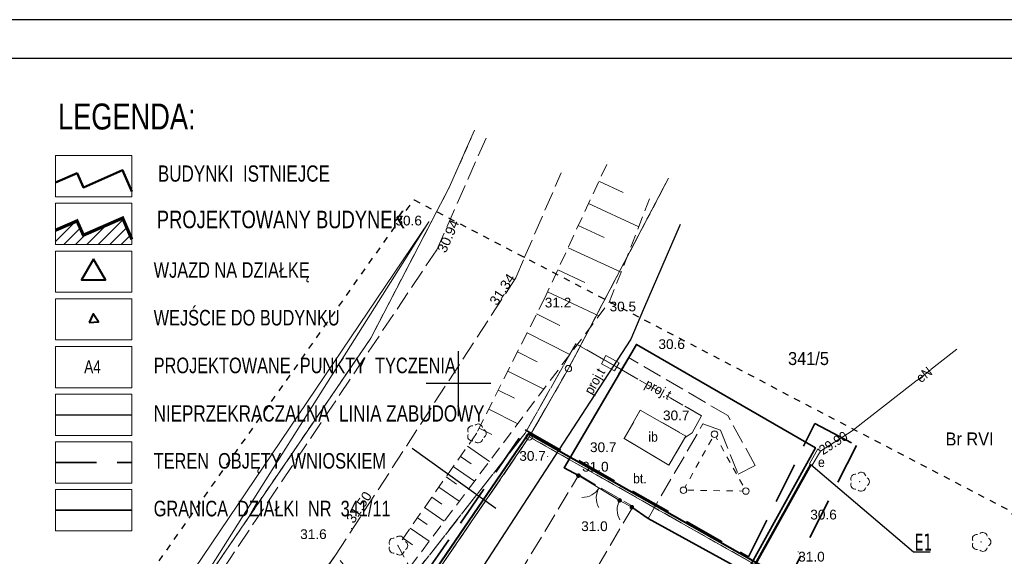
# Model space of a CAD drawing. Extents: x 5501473 to 5501683, y 5958830 to 5958978.
# Tile 5 of 6: x 5501566 to 5501642, y 5958937 to 5958978. Entities that reach past the tile are written whole.
import ezdxf
from ezdxf.enums import TextEntityAlignment as Align

# ---------------------------------------------------------------- set-up
doc = ezdxf.new("R2010")
doc.units = 0
doc.header["$LTSCALE"] = 0.5
for name, pattern in [('1 1', [2, 1, -1]), ('2 1', [3, 2, -1]), ('3 1', [4, 3, -1]), ('DASHDOT', [1, 0.5, -0.25, 0, -0.25]), ('EGKK', [4, 3, -1]), ('EGUG', [2, 1, -1]), ('HIDDEN', [9.525, 6.35, -3.175])]:
    doc.linetypes.add(name, pattern=pattern)
for name, color, linetype, lineweight in [('--budynek', 7, 'Continuous', 20), ('--GRANICA DZIAŁKI', 2, 'Continuous', 40), ('--linia zabudowy', 252, 'Continuous', 30), ('--osie konstr.ścian murowanych', 1, 'DASHDOT', 15), ('--tabelka rysunku', 7, 'Continuous', 0), ('--zagos.terenu', 7, 'Continuous', 30), ('--zagosp', 7, 'Continuous', 0), ('EGB_Budynek', 251, 'Continuous', 50), ('EGDE', 251, 'Continuous', 20), ('EGDE_O', 251, 'Continuous', 20), ('EGKK', 251, 'Continuous', 20), ('EGPG', 251, 'Continuous', 20), ('EGPG_O', 251, 'Continuous', 20), ('EGUG', 251, 'Continuous', 20), ('EGUG_O', 251, 'Continuous', 20), ('IE-zewnętrzne _wsp', 1, 'Continuous', 0), ('IE_zewn', 1, 'Continuous', 50), ('OTD', 251, 'Continuous', 20), ('OTD_O', 251, 'Continuous', 20), ('OTK', 251, 'Continuous', 20), ('OTK_O', 251, 'Continuous', 20), ('OTO', 251, 'Continuous', 20), ('OTR', 251, 'Continuous', 20), ('OTRN', 251, 'Continuous', 20), ('OTRN_O', 251, 'Continuous', 18), ('OTRS', 251, 'Continuous', 20), ('OTRS_O', 251, 'Continuous', 18), ('OTZ', 251, 'Continuous', 20), ('SUE', 251, 'Continuous', 20), ('SUE_O', 251, 'Continuous', 20), ('SUP', 251, 'Continuous', 20), ('SUPS', 251, 'Continuous', 20), ('SUPS_O', 251, 'Continuous', 0), ('SUT', 251, 'Continuous', 20), ('SUT_O', 251, 'Continuous', 20)]:
    doc.layers.add(name, color=color, linetype=linetype, lineweight=lineweight)
for name, color, linetype in [('--pkt tyczenia', 9, 'Continuous'), ('--zakres-WZ', 181, 'Continuous'), ('PARSI', 251, 'Continuous'), ('Strzałka', 251, 'Continuous'), ('SUTP_O', 251, 'Continuous')]:
    doc.layers.add(name, color=color, linetype=linetype)
doc.styles.add('1-500', font='arial.ttf', dxfattribs={"width": 0.75, "height": 1.25})
doc.styles.add('BDOT', font='Arial.ttf', dxfattribs={"width": 0.9})
doc.styles.add('EGBP', font='arial.ttf')
doc.styles.add('EGiB', font='Arial.ttf', dxfattribs={"width": 0.9})
doc.styles.add('GESUT', font='Arial.ttf', dxfattribs={"width": 0.9})
doc.styles.add('PZ', font='romand.shx', dxfattribs={"width": 0.7})
doc.styles.add('STYL-1', font='arial.ttf', dxfattribs={"width": 0.75})
doc.linetypes.add('LINIA ZAB2', pattern='A,0.4,[135,RODZLIN.shx,S=0.015,R=0,X=-0.1,Y=0],0.4', length=0.8)
doc.linetypes.add('OTOO', pattern='A,7.5,[30,msgB.shx,S=1.28,R=0,X=0,Y=0],7.5', length=15)
doc.dimstyles.new('PZ', dxfattribs={"dimscale": 0.5, "dimtxt": 2.2, "dimasz": 0, "dimexe": 0, "dimexo": 0, "dimgap": 0.5, "dimtad": 1, "dimdec": 1, "dimlfac": 0.1, "dimzin": 0, "dimdsep": 46, "dimtxsty": 'PZ', "dimcen": 0.09, "dimse1": 1, "dimse2": 1, "dimsd1": 1, "dimsd2": 1, "dimclrd": 8, "dimclre": 8, "dimclrt": 256, "dimadec": 0, "dimazin": 0, "dimtfac": 1, "dimtdec": 1, "dimtofl": 0, "dimtmove": 1, "dimatfit": 3, "dimfxl": 1, "dimtolj": 1, "dimtzin": 0, "dimarcsym": 0})

# ---------------------------------------------------------------- blocks, each defined once
blk = doc.blocks.new('oto')
at = {"layer": 'OTO', "color": 0, "const_width": 0.35}
blk.add_lwpolyline([(-0.175, 0, 1), (0.175, 0, 1)], format="xyb", close=True, dxfattribs=at)
blk = doc.blocks.new('OTOFP')
at = {"layer": 'OTO', "color": 0, "lineweight": 18}
blk.add_arc((0, 3), 3, 270, 330, dxfattribs=at)
blk = doc.blocks.new('OTOB')
at = {"layer": 'OTO', "color": 0, "lineweight": 18}
for centre, start, end in [((0, 3), 209.9347, 270.0084), ((0.02, -3), 90.3479, 149.9343)]:
    blk.add_arc(centre, 3, start, end, dxfattribs=at)
blk = doc.blocks.new('OTRN')
at = {"layer": 'OTRN', "color": 0, "const_width": 0.09}
blk.add_lwpolyline([(-0.04, 0, 1), (0.04, 0, 1)], format="xyb", close=True, dxfattribs=at)
at = {"layer": 'OTRN_O', "color": 0, "style": 'BDOT'}
blk.add_attdef('RZEDNA', (0.51, 0.52), '', height=1.5, dxfattribs=at)
blk = doc.blocks.new('OTZL')
at = {"layer": 'OTZ', "color": 0, "lineweight": 18, "const_width": 0.1}
blk.add_lwpolyline([(-0.05, 0, 1), (0.05, 0, 1)], format="xyb", close=True, dxfattribs=at)
at = {"layer": 'OTZ', "color": 0, "lineweight": 18}
for centre, start, end in [((-0.65, 0.47), 84, 204), ((0.25, 0.76), 12, 132), ((0.8, 0), 300, 60), ((-0.65, -0.47), 156, 276), ((0.25, -0.76), 228, 348)]:
    blk.add_arc(centre, 0.7, start, end, dxfattribs=at)
blk = doc.blocks.new('OTRS')
at = {"layer": 'OTRS', "color": 0, "lineweight": -3, "const_width": 0.09}
blk.add_lwpolyline([(-0.04, 0, 1), (0.04, 0, 1)], format="xyb", close=True, dxfattribs=at)
at = {"layer": 'OTRS_O', "color": 0, "style": 'BDOT'}
blk.add_attdef('RZEDNA', (0.51, 0.52), '', height=1.5, dxfattribs=at)
blk = doc.blocks.new('SUPP')
at = {"color": 0}
blk.add_wipeout([(0.48, 0), (0.46, 0.15), (0.39, 0.28), (0.28, 0.39), (0.15, 0.46), (0, 0.48), (-0.15, 0.46), (-0.28, 0.39), (-0.39, 0.28), (-0.46, 0.15), (-0.48, 0), (-0.46, -0.15), (-0.39, -0.28), (-0.28, -0.39), (-0.15, -0.46), (0, -0.48), (0.15, -0.46), (0.28, -0.39), (0.39, -0.28), (0.46, -0.15)], dxfattribs=at).dxf.layer = 'SUP'
at = {"layer": 'SUP', "color": 0, "lineweight": 18}
blk.add_circle((0, 0), 0.5, dxfattribs=at)
blk = doc.blocks.new('SUPS_B')
at = {"layer": 'SUPS', "color": 0, "const_width": 0.09, "flags": 128}
blk.add_lwpolyline([(-0.04, 0, 1), (0.04, 0, 1)], format="xyb", close=True, dxfattribs=at)
at = {"layer": 'SUPS_O', "color": 0, "style": 'GESUT', "width": 0.9}
blk.add_attdef('RZEDNA', (1.6, -0.74), '', height=1.5, dxfattribs=at)
blk = doc.blocks.new('EGPG_a')
at = {"color": 0}
blk.add_wipeout([(0.48, 0), (0.46, 0.15), (0.39, 0.28), (0.28, 0.39), (0.15, 0.46), (0, 0.48), (-0.15, 0.46), (-0.28, 0.39), (-0.39, 0.28), (-0.46, 0.15), (-0.48, 0), (-0.46, -0.15), (-0.39, -0.28), (-0.28, -0.39), (-0.15, -0.46), (0, -0.48), (0.15, -0.46), (0.28, -0.39), (0.39, -0.28), (0.46, -0.15)], dxfattribs=at).dxf.layer = 'EGPG'
at = {"layer": 'EGPG', "color": 0, "lineweight": 18}
blk.add_circle((0, 0, 1), 0.5, dxfattribs=at)
at = {"layer": 'EGPG_O', "color": 0, "style": 'EGBP'}
blk.add_attdef('NRP', (0.98, 0.52), '', height=1.5, dxfattribs=at)
blk = doc.blocks.new('EGPG_b')
at = {"layer": 'EGPG', "lineweight": 0}
h = blk.add_hatch(color=0, dxfattribs=at)
h.dxf.hatch_style = 1
edge = h.paths.add_edge_path()
edge.add_arc((0, 0), 0.09, 0, 360)
at = {"layer": 'EGPG_O', "color": 0, "style": 'EGBP'}
blk.add_attdef('NRP', (0.67, 0.52), '', height=1.5, dxfattribs=at)
blk = doc.blocks.new('mzsk')
at = {"layer": 'PARSI', "color": 0}
for p, q in [((0, -5), (0, 5)), ((5, 0), (-5, 0))]:
    blk.add_line(p, q, dxfattribs=at)

msp = doc.modelspace()

# ---------------------------------------------------------------- hatches: boundary and pattern name
at = {"layer": '--budynek', "linetype": 'ByBlock'}
h = msp.add_hatch(dxfattribs=at)
h.set_pattern_fill('ANSI31', color=256, scale=5, style=0)
h.set_pattern_definition([(45, (12451.4086, -1016.3721), (-0.44194173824, 0.44194173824), [])])
h.paths.add_polyline_path([(5501574.852, 5958961.112), (5501574.144, 5958962.749), (5501571.122, 5958961.43), (5501570.632, 5958962.527), (5501568.963, 5958961.804), (5501568.963, 5958960.708), (5501574.852, 5958960.708)])

# ---------------------------------------------------------------- linework, layer by layer
at = {"layer": '--budynek'}
msp.add_lwpolyline([(5501568.963, 5958961.804, 0.25, 0.25, 0), (5501570.632, 5958962.527, 0.25, 0.25, 0), (5501571.122, 5958961.43, 0.25, 0.25, 0), (5501574.144, 5958962.749, 0.25, 0.25, 0), (5501574.852, 5958961.112, 0.25, 0.25, 0)], format="xyseb", dxfattribs=at)
at = {"layer": '--GRANICA DZIAŁKI', "linetype": 'Continuous', "lineweight": 35, "elevation": -10.26, "flags": 128}
msp.add_lwpolyline([(5501568.963, 5958940.241), (5501574.852, 5958940.241)], dxfattribs=at)
at = {"layer": '--osie konstr.ścian murowanych', "linetype": 'LINIA ZAB2', "lineweight": 30, "ltscale": 5, "elevation": -10.26}
msp.add_lwpolyline([(5501568.963, 5958947.593), (5501574.852, 5958947.593)], dxfattribs=at)
at = {"layer": '--zagosp', "linetype": 'Continuous', "elevation": -10.26}
for points in [[(5501568.963, 5958967.56), (5501574.852, 5958967.56), (5501574.852, 5958964.384), (5501568.963, 5958964.384)], [(5501568.963, 5958963.884), (5501574.852, 5958963.884), (5501574.852, 5958960.708), (5501568.963, 5958960.708)], [(5501568.963, 5958960.208), (5501574.852, 5958960.208), (5501574.852, 5958957.032), (5501568.963, 5958957.032)], [(5501568.963, 5958956.532), (5501574.852, 5958956.532), (5501574.852, 5958953.356), (5501568.963, 5958953.356)], [(5501568.963, 5958952.856), (5501574.852, 5958952.856), (5501574.852, 5958949.681), (5501568.963, 5958949.681)], [(5501568.963, 5958949.181), (5501574.852, 5958949.181), (5501574.852, 5958946.005), (5501568.963, 5958946.005)], [(5501568.963, 5958945.505), (5501574.852, 5958945.505), (5501574.852, 5958942.329), (5501568.963, 5958942.329)], [(5501568.963, 5958941.829), (5501574.852, 5958941.829), (5501574.852, 5958938.653), (5501568.963, 5958938.653)]]:
    msp.add_lwpolyline(points, close=True, dxfattribs=at)
at = {"layer": '--zakres-WZ', "linetype": 'HIDDEN', "lineweight": 35, "elevation": -10.26}
msp.add_lwpolyline([(5501568.963, 5958943.917), (5501574.852, 5958943.917)], dxfattribs=at)
at = {"linetype": 'Continuous'}
msp.add_line((5501602.861, 5958940.37), (5501596.419, 5958944.989), dxfattribs=at)
at = {"color": 0, "linetype": 'Continuous', "lineweight": 40}
msp.add_lwpolyline([(5501571.909, 5958959.588), (5501570.983, 5958957.984), (5501572.835, 5958957.984)], close=True, dxfattribs=at)
at = {"color": 0, "linetype": 'Continuous', "lineweight": 40, "elevation": -10.26}
msp.add_lwpolyline([(5501571.555, 5958954.713), (5501572.284, 5958954.754), (5501571.884, 5958955.365)], close=True, dxfattribs=at)
at = {"layer": 'EGB_Budynek', "linetype": 'Continuous', "lineweight": 50}
msp.add_lwpolyline([(5501568.963, 5958965.479), (5501570.632, 5958966.203), (5501571.122, 5958965.106), (5501574.144, 5958966.425), (5501574.852, 5958964.787)], dxfattribs=at)
at = {"layer": 'EGDE', "lineweight": 18}
msp.add_lwpolyline([(5501601.139, 5958969.296), (5501599.28, 5958965.11), (5501593.25, 5958953.5), (5501569.38, 5958918.49), (5501566.963, 5958915.542)], dxfattribs=at)
at = {"layer": 'EGUG', "linetype": 'EGUG', "lineweight": 18}
msp.add_lwpolyline([(5501601.087, 5958969.177), (5501599.28, 5958965.11), (5501593.25, 5958953.5), (5501569.38, 5958918.49), (5501566.922, 5958915.492)], dxfattribs=at)
at = {"layer": 'OTD', "lineweight": 18}
msp.add_lwpolyline([(5501613.99, 5958947.95), (5501612.74, 5958945.76), (5501616.19, 5958943.72), (5501617.5, 5958945.96)], close=True, dxfattribs=at)
at = {"layer": 'OTK', "linetype": '3 1', "lineweight": 18}
for points in [[(5501608.13, 5958943.51), (5501609.23, 5958942.91), (5501612.4, 5958941), (5501613.34, 5958940.48), (5501614.6, 5958939.61), (5501618.82, 5958946.89), (5501620.18, 5958946.4), (5501621.53, 5958943.01), (5501622.83, 5958943.7), (5501620.73, 5958947.54), (5501613.08, 5958952.01)], [(5501612.74, 5958945.76), (5501613.99, 5958947.95), (5501617.5, 5958945.96), (5501616.19, 5958943.72)], [(5501612.74, 5958945.76), (5501613.99, 5958947.95), (5501617.5, 5958945.96), (5501616.19, 5958943.72)]]:
    msp.add_lwpolyline(points, close=True, dxfattribs=at)
msp.add_lwpolyline([(5501603.54, 5958933.46), (5501600.18, 5958932.26), (5501594.4, 5958932.15), (5501590.54, 5958936.79), (5501583.09, 5958926.4), (5501589.42, 5958927.16), (5501598.85, 5958913.64), (5501623.95, 5958880.79), (5501639, 5958859.47), (5501644.546, 5958853.722)], dxfattribs=at)
at = {"layer": 'OTO', "linetype": 'OTOO', "lineweight": 35}
msp.add_lwpolyline([(5501609.23, 5958942.91), (5501608.13, 5958943.51), (5501613.7, 5958953.02), (5501627.47, 5958945.05), (5501622.16, 5958935.44), (5501614.6, 5958939.61), (5501613.34, 5958940.48)], dxfattribs=at)
at = {"layer": 'OTO', "lineweight": 18}
for points in [[(5501609.23, 5958942.91), (5501612.4, 5958941)], [(5501612.4, 5958941), (5501613.34, 5958940.48)]]:
    msp.add_lwpolyline(points, dxfattribs=at)
at = {"layer": 'OTR', "linetype": '2 1', "lineweight": 18}
for p, q in [((5501611.407, 5958966.879), (5501606.64, 5958956.61)), ((5501611.63, 5958956.31), (5501614.85, 5958964.589)), ((5501596.24, 5958935.85), (5501611.63, 5958956.31)), ((5501606.64, 5958956.61), (5501601.38, 5958946.16)), ((5501601.38, 5958946.16), (5501595.34, 5958937.52)), ((5501595.34, 5958937.52), (5501596.24, 5958935.85))]:
    msp.add_line(p, q, dxfattribs=at)
at = {"layer": 'OTR'}
for p, q in [((5501610.804, 5958965.581), (5501612.681, 5958964.71)), ((5501610.012, 5958963.875), (5501613.875, 5958962.082)), ((5501609.221, 5958962.17), (5501611.206, 5958961.248)), ((5501608.429, 5958960.464), (5501612.509, 5958958.57)), ((5501607.637, 5958958.758), (5501609.732, 5958957.786)), ((5501606.845, 5958957.053), (5501610.806, 5958955.214)), ((5501606.014, 5958955.366), (5501607.793, 5958954.47)), ((5501605.275, 5958953.899), (5501608.569, 5958952.241)), ((5501604.537, 5958952.432), (5501606.051, 5958951.669)), ((5501603.798, 5958950.964), (5501606.563, 5958949.573)), ((5501603.06, 5958949.497), (5501604.309, 5958948.868)), ((5501602.321, 5958948.03), (5501604.556, 5958946.905)), ((5501601.583, 5958946.563), (5501602.568, 5958946.067)), ((5501600.697, 5958945.183), (5501602.377, 5958944.009)), ((5501600.146, 5958944.394), (5501600.972, 5958943.817)), ((5501599.594, 5958943.605), (5501601.219, 5958942.469)), ((5501599.042, 5958942.816), (5501599.841, 5958942.257)), ((5501598.49, 5958942.026), (5501600.06, 5958940.929)), ((5501597.938, 5958941.237), (5501598.71, 5958940.698)), ((5501597.387, 5958940.448), (5501598.902, 5958939.389)), ((5501596.835, 5958939.658), (5501597.579, 5958939.139)), ((5501596.283, 5958938.869), (5501597.743, 5958937.848)), ((5501595.731, 5958938.08), (5501596.448, 5958937.579))]:
    msp.add_line(p, q, dxfattribs=at)
at = {"layer": 'SUE', "lineweight": 18}
msp.add_lwpolyline([(5501627.23, 5958943.71), (5501627.86, 5958944.79), (5501627.66, 5958944.96), (5501627.03, 5958943.81)], close=True, dxfattribs=at)
at = {"layer": 'SUP', "linetype": '1 1', "lineweight": 18}
msp.add_lwpolyline([(5501617.31, 5958941.79), (5501619.7, 5958946.1), (5501622.12, 5958941.72)], close=True, dxfattribs=at)
at = {"layer": 'SUT', "linetype": '3 1', "lineweight": 18}
msp.add_lwpolyline([(5501611.34, 5958952.15), (5501611, 5958951.53), (5501612.01, 5958950.97), (5501612.36, 5958951.59), (5501611.34, 5958952.15)], dxfattribs=at)

# ---------------------------------------------------------------- block references
at = {"layer": 'OTO', "xscale": 0.5, "yscale": 0.5, "zscale": 0.5}
for p in [(5501609.23, 5958942.91), (5501612.4, 5958941), (5501612.4, 5958941), (5501613.34, 5958940.48)]:
    msp.add_blockref('oto', p, dxfattribs=at)
for name, p, rotation in [('OTOB', (5501610.815, 5958941.955), 58.93004195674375), ('OTOFP', (5501612.4, 5958941), 241.0490047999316)]:
    msp.add_blockref(name, p, dxfattribs=dict(at, rotation=rotation))
at = {"layer": 'OTRN'}
ref = msp.add_blockref('OTRN', (5501597.72, 5958962.45), dxfattribs=dict(at, xscale=0.5, yscale=0.5, zscale=0.5, rotation=360))
ref.add_attrib('RZEDNA', '30.6', dxfattribs={"layer": 'OTRN_O', "color": 0, "height": 0.75, "style": 'BDOT'}).set_placement((5501595.144, 5958962.93, 30.6), align=Align.TOP_LEFT)
ref = msp.add_blockref('OTRN', (5501606.64, 5958956.61), dxfattribs=dict(at, xscale=0.5, yscale=0.5, zscale=0.5, rotation=360))
ref.add_attrib('RZEDNA', '31.2', dxfattribs={"layer": 'OTRN_O', "color": 0, "height": 0.75, "style": 'BDOT'}).set_placement((5501606.64, 5958956.61, 31.2), align=Align.TOP_LEFT)
ref = msp.add_blockref('OTRN', (5501611.63, 5958956.31), dxfattribs=dict(at, xscale=0.5, yscale=0.5, zscale=0.5, rotation=360))
ref.add_attrib('RZEDNA', '30.5', dxfattribs={"layer": 'OTRN_O', "color": 0, "height": 0.75, "style": 'BDOT'}).set_placement((5501611.63, 5958956.31, 30.5), align=Align.TOP_LEFT)
ref = msp.add_blockref('OTRN', (5501613.7, 5958953.02), dxfattribs=dict(at, xscale=0.5, yscale=0.5, zscale=0.5, rotation=360))
ref.add_attrib('RZEDNA', '30.6', (5501615.39, 5958952.66, 30.6), dxfattribs={"layer": 'OTRN_O', "color": 0, "height": 0.75, "style": 'BDOT'})
ref = msp.add_blockref('OTRN', (5501618.82, 5958946.89), dxfattribs=dict(at, xscale=0.5, yscale=0.5, zscale=0.5, rotation=360))
ref.add_attrib('RZEDNA', '30.7', (5501615.741, 5958947.171, 30.7), dxfattribs={"layer": 'OTRN_O', "color": 0, "height": 0.75, "style": 'BDOT'})
ref = msp.add_blockref('OTRN', (5501612.74, 5958945.76), dxfattribs=dict(at, xscale=0.5, yscale=0.5, zscale=0.5, rotation=360))
ref.add_attrib('RZEDNA', '30.7', (5501610.12, 5958944.72, 30.7), dxfattribs={"layer": 'OTRN_O', "color": 0, "height": 0.75, "style": 'BDOT'})
ref = msp.add_blockref('OTRN', (5501606.86, 5958944.38), dxfattribs=dict(at, xscale=0.5, yscale=0.5, zscale=0.5, rotation=360))
ref.add_attrib('RZEDNA', '30.7', dxfattribs={"layer": 'OTRN_O', "color": 0, "height": 0.75, "style": 'BDOT'}).set_placement((5501604.677, 5958944.8, 30.7), align=Align.TOP_LEFT)
at = {"layer": 'OTRN', "xscale": 0.5, "yscale": 0.5, "zscale": 0.5}
msp.add_blockref('OTRN', (5501609.26, 5958942.96, 31.04), dxfattribs=at).add_auto_attribs({'RZEDNA': '31.0'})
at = {"layer": 'OTRN'}
ref = msp.add_blockref('OTRN', (5501614.6, 5958939.61), dxfattribs=dict(at, xscale=0.5, yscale=0.5, zscale=0.5, rotation=360))
ref.add_attrib('RZEDNA', '31.0', (5501609.444, 5958938.638, 31), dxfattribs={"layer": 'OTRN_O', "color": 0, "height": 0.75, "style": 'BDOT'})
ref = msp.add_blockref('OTRN', (5501625.14, 5958940.23), dxfattribs=dict(at, xscale=0.5, yscale=0.5, zscale=0.5, rotation=360))
ref.add_attrib('RZEDNA', '30.6', (5501627.08, 5958939.53, 30.6), dxfattribs={"layer": 'OTRN_O', "color": 0, "height": 0.75, "style": 'BDOT'})
ref = msp.add_blockref('OTRN', (5501590.54, 5958936.79), dxfattribs=dict(at, xscale=0.5, yscale=0.5, zscale=0.5, rotation=360))
ref.add_attrib('RZEDNA', '31.6', (5501587.812, 5958938.025, 31.6), dxfattribs={"layer": 'OTRN_O', "color": 0, "height": 0.75, "style": 'BDOT'})
ref = msp.add_blockref('OTRN', (5501626.15, 5958937.04), dxfattribs=dict(at, xscale=0.5, yscale=0.5, zscale=0.5, rotation=360))
ref.add_attrib('RZEDNA', '31.0', dxfattribs={"layer": 'OTRN_O', "color": 0, "height": 0.75, "style": 'BDOT'}).set_placement((5501626.15, 5958937.04, 31), align=Align.TOP_LEFT)
at = {"layer": 'OTRS'}
ref = msp.add_blockref('OTRS', (5501598.33, 5958960.31), dxfattribs=dict(at, xscale=0.5, yscale=0.5, zscale=0.5, rotation=360))
ref.add_attrib('RZEDNA', '30.94', dxfattribs={"layer": 'OTRS_O', "color": 0, "height": 0.75, "rotation": 66.18522, "style": 'BDOT'}).set_placement((5501598.33, 5958960.31, 30.94), align=Align.TOP_LEFT)
ref = msp.add_blockref('OTRS', (5501604.4, 5958958.14), dxfattribs=dict(at, xscale=0.5, yscale=0.5, zscale=0.5, rotation=360))
ref.add_attrib('RZEDNA', '31.34', dxfattribs={"layer": 'OTRS_O', "color": 0, "height": 0.75, "rotation": 56.54463, "style": 'BDOT'}).set_placement((5501604.4, 5958958.14, 31.34), align=Align.RIGHT)
ref = msp.add_blockref('OTRS', (5501591.758, 5958938.825, 31.5), dxfattribs=dict(at, xscale=0.5, yscale=0.5, zscale=0.5))
ref.add_attrib('RZEDNA', '31.50', (5501591.93, 5958939.168, 31.5), dxfattribs={"layer": 'OTRS_O', "color": 0, "height": 0.75, "rotation": 416.71485, "style": 'BDOT'})
at = {"layer": 'OTZ', "xscale": 0.5, "yscale": 0.5, "zscale": 0.5, "rotation": 360}
for p in [(5501601.38, 5958946.16), (5501630.88, 5958942.44), (5501595.34, 5958937.52), (5501640.23, 5958937.8)]:
    msp.add_blockref('OTZL', p, dxfattribs=at)
at = {"layer": 'PARSI', "xscale": 0.5, "yscale": 0.5, "zscale": 0.5}
msp.add_blockref('mzsk', (5501600, 5958950), dxfattribs=at)
at = {"layer": 'SUPS'}
ref = msp.add_blockref('SUPS_B', (5501627.86, 5958944.79), dxfattribs=dict(at, xscale=0.5, yscale=0.5, zscale=0.5, rotation=360))
ref.add_attrib('RZEDNA', '29.90', dxfattribs={"layer": 'SUPS_O', "color": 0, "height": 0.75, "rotation": 32.68266, "style": 'GESUT', "width": 0.9}).set_placement((5501627.86, 5958944.79, 29.9), align=Align.MIDDLE_LEFT)

# ---------------------------------------------------------------- texts
at = {"layer": '--pkt tyczenia', "insert": (5501571.185, 5958950.798, -10.26), "char_height": 1, "width": 239.75086, "attachment_point": 7, "style": '1-500'}
msp.add_mtext('A4', dxfattribs=at)
at = {"layer": '--tabelka rysunku', "insert": (5501606.636, 5958963.316, -10.26), "char_height": 1.8, "width": 59.72916, "attachment_point": 2, "style": '1-500'}
msp.add_mtext('\\pxql;{\\H0.75x;PROJEKTOWANY BUDYNEK}', dxfattribs=at)
at = {"layer": '--zagos.terenu', "linetype": 'Continuous', "insert": (5501576.856, 5958966.802, -10.26), "char_height": 1.25, "width": 27.2795, "attachment_point": 1, "rotation": 0, "style": 'STYL-1'}
msp.add_mtext('BUDYNKI  ISTNIEJCE', dxfattribs=at)
at = {"layer": '--zagosp', "linetype": 'Continuous', "insert": (5501569.166, 5958971.57, -10.26), "char_height": 2, "width": 23.6515, "attachment_point": 1, "rotation": 0, "style": 'STYL-1'}
msp.add_mtext('LEGENDA:', dxfattribs=at)
at = {"layer": '--zagosp', "linetype": 'Continuous', "attachment_point": 1, "style": 'STYL-1'}
for s, insert, char_height, width in [('WJAZD NA DZIAŁKĘ  ', (5501576.534, 5958959.35, -10.26), 1.2, 19.40385), ('WEJŚCIE DO BUDYNKU', (5501576.534, 5958955.674, -10.26), 1.2, 19.40385), ('PROJEKTOWANE  PUNKTY  TYCZENIA', (5501576.534, 5958951.999, -10.26), 1.2, 28.47695), ('NIEPRZEKRACZALNA  LINIA ZABUDOWY', (5501576.534, 5958948.323, -10.26), 1.25, 30.9482), ('TEREN  OBJĘTY  WNIOSKIEM', (5501576.534, 5958944.647, -10.26), 1.2, 19.40385), ('GRANICA  DZIAŁKI  NR  341/11', (5501576.534, 5958940.971, -10.26), 1.2, 19.40385)]:
    msp.add_mtext(s, dxfattribs=dict(at, insert=insert, char_height=char_height, width=width))
at = {"layer": 'EGDE_O', "insert": (5501625.368, 5958951.412), "char_height": 1, "attachment_point": 7, "style": 'EGiB'}
msp.add_mtext('341/5', dxfattribs=at)
at = {"layer": 'EGUG_O', "insert": (5501637.489, 5958945.234), "char_height": 1, "attachment_point": 7, "style": 'EGiB'}
msp.add_mtext('Br RVI', dxfattribs=at)
at = {"layer": 'IE-zewnętrzne _wsp', "linetype": 'Continuous', "insert": (5501635.113, 5958937.786), "char_height": 1.3, "attachment_point": 4, "style": 'PZ'}
msp.add_mtext('{\\fTahoma|b0|i0|c0|p0;E1}', dxfattribs=at)
at = {"layer": 'OTD_O', "insert": (5501614.978, 5958945.889), "char_height": 0.75, "attachment_point": 5, "style": 'BDOT'}
msp.add_mtext('ib', dxfattribs=at)
at = {"layer": 'OTK_O', "insert": (5501613.96, 5958942.68), "char_height": 0.75, "attachment_point": 5, "style": 'BDOT'}
msp.add_mtext('bt.', dxfattribs=at)
at = {"layer": 'SUE_O', "insert": (5501635.84, 5958950.68), "char_height": 0.75, "attachment_point": 5, "rotation": 38.00085, "style": 'GESUT', "bg_fill": 3, "box_fill_scale": 1.1, "bg_fill_color": 256, "bg_fill_transparency": 0}
msp.add_mtext('eN', dxfattribs=at)
at = {"layer": 'SUE_O', "insert": (5501627.67, 5958943.56), "char_height": 0.75, "attachment_point": 7, "style": 'GESUT'}
msp.add_mtext('e', dxfattribs=at)

# ---------------------------------------------------------------- leaders
at = {"layer": 'IE-zewnętrzne _wsp', "linetype": 'Continuous', "annotation_type": 0, "has_hookline": 1, "hookline_direction": 0, "text_width": 1.191}
msp.add_leader([(5501627.13, 5958943.76), (5501635.013, 5958937.034)], dimstyle='PZ', override={"dimgap": 0.2, "dimclrd": 256}, dxfattribs=at)

# ---------------------------------------------------------------- next in the draw order: linework, layer by layer
at = {"layer": 'SUE', "lineweight": 18}
msp.add_lwpolyline([(5501638.352, 5958952.644), (5501630.31, 5958946.36), (5501627.86, 5958944.79)], dxfattribs=at)

# ---------------------------------------------------------------- next in the draw order: block references
at = {"layer": 'EGPG', "xscale": 0.5, "yscale": 0.5, "zscale": 0.5, "rotation": 360}
msp.add_blockref('EGPG_b', (5501599.28, 5958965.11), dxfattribs=at)
at = {"layer": 'SUP', "xscale": 0.5, "yscale": 0.5, "zscale": 0.5}
for p in [(5501619.7, 5958946.1), (5501617.31, 5958941.79), (5501622.12, 5958941.72)]:
    msp.add_blockref('SUPP', p, dxfattribs=at)

# ---------------------------------------------------------------- next in the draw order: texts
at = {"layer": 'SUT_O', "insert": (5501610.574, 5958950.115), "char_height": 0.75, "attachment_point": 5, "rotation": 60.55457, "style": 'GESUT', "bg_fill": 3, "box_fill_scale": 1.1, "bg_fill_color": 256, "bg_fill_transparency": 0}
msp.add_mtext('proj.t', dxfattribs=at)

# ---------------------------------------------------------------- next in the draw order: linework, layer by layer
at = {"layer": 'EGDE', "lineweight": 18}
for points in [[(5501616.176, 5958965.832), (5501608.46, 5958951.15), (5501605.45, 5958945.9), (5501651.95, 5958919.55), (5501659.839, 5958931.013)], [(5501660.129, 5958931.433), (5501651.95, 5958919.55), (5501605.45, 5958945.9), (5501583.6, 5958913.84), (5501577.149, 5958905.701)]]:
    msp.add_lwpolyline(points, dxfattribs=at)
at = {"layer": 'EGKK', "linetype": 'EGKK', "lineweight": 18}
for points in [[(5501615.765, 5958965.05), (5501608.46, 5958951.15), (5501605.45, 5958945.9), (5501651.95, 5958919.55), (5501659.449, 5958930.446)], [(5501659.731, 5958930.855), (5501651.95, 5958919.55), (5501605.45, 5958945.9), (5501592.28, 5958926.57), (5501641.46, 5958861.65), (5501646.829, 5958855.594)]]:
    msp.add_lwpolyline(points, dxfattribs=at)
at = {"layer": 'IE_zewn', "elevation": 8.465, "flags": 128}
msp.add_lwpolyline([(5501632.144, 5958906.672), (5501630.78, 5958908.492), (5501635.654, 5958912.27), (5501623.913, 5958927.602), (5501621.444, 5958933.564), (5501627.13, 5958943.76)], dxfattribs=at)
at = {"layer": 'OTK', "linetype": '3 1', "lineweight": 18}
msp.add_lwpolyline([(5501603.54, 5958933.46), (5501603.54, 5958933.46), (5501609.26, 5958942.96), (5501613.44, 5958940.53), (5501610.46, 5958935.47), (5501609.93, 5958933.27), (5501612.14, 5958932.69), (5501620.49, 5958933.52), (5501622.22, 5958935.41), (5501626.92, 5958932.7), (5501624.82, 5958931.73), (5501615.68, 5958930.05), (5501603.44, 5958928.65), (5501594.12, 5958928.18), (5501594.12, 5958928.18)], dxfattribs=at)
at = {"layer": 'SUP', "linetype": '3 1', "lineweight": 18}
msp.add_lwpolyline([(5501612.36, 5958951.59), (5501611.34, 5958952.15), (5501611, 5958951.53), (5501612.01, 5958950.97)], close=True, dxfattribs=at)
at = {"layer": 'SUT', "linetype": '3 1', "lineweight": 18}
msp.add_lwpolyline([(5501617.38, 5958945.79), (5501617.98, 5958946.2), (5501618.71, 5958947.52), (5501612.18, 5958951.27), (5501611.17, 5958951.85), (5501609.04, 5958953.07), (5501605.12, 5958946.17), (5501589.11, 5958925.77), (5501582.89, 5958917.61), (5501575.143, 5958907.462)], dxfattribs=at)

# ---------------------------------------------------------------- next in the draw order: block references
at = {"layer": 'EGPG', "xscale": 0.5, "yscale": 0.5, "zscale": 0.5, "rotation": 360}
for name, p in [('EGPG_b', (5501593.25, 5958953.5)), ('EGPG_a', (5501608.46, 5958951.15)), ('EGPG_a', (5501605.45, 5958945.9))]:
    msp.add_blockref(name, p, dxfattribs=at)

# ---------------------------------------------------------------- next in the draw order: texts
at = {"layer": 'SUTP_O', "insert": (5501615.32, 5958949.47), "char_height": 0.75, "attachment_point": 5, "rotation": 331.63829, "style": 'GESUT', "bg_fill": 3, "box_fill_scale": 1.1, "bg_fill_color": 256, "bg_fill_transparency": 0}
msp.add_mtext('proj.t', dxfattribs=at)

# ---------------------------------------------------------------- next in the draw order: linework, layer by layer
at = {"layer": '--GRANICA DZIAŁKI', "linetype": 'Continuous', "flags": 128}
msp.add_lwpolyline([(5501576.992, 5958905.825), (5501583.439, 5958913.959), (5501598.7, 5958936.348), (5501605.388, 5958946.165), (5501651.889, 5958919.814), (5501660.026, 5958931.636)], dxfattribs=at)
at = {"layer": '--linia zabudowy', "linetype": 'LINIA ZAB2', "ltscale": 10}
msp.add_lwpolyline([(5501617.071, 5958962.244), (5501614.243, 5958955.722), (5501613.254, 5958953.413), (5501598.802, 5958931.151), (5501591.163, 5958920.498), (5501585.335, 5958912.679), (5501578.719, 5958904.006)], dxfattribs=at)
at = {"layer": '--zakres-WZ', "linetype": 'HIDDEN', "lineweight": 35}
msp.add_lwpolyline([(5501589.302, 5958923.596), (5501605.119, 5958946.432), (5501622.331, 5958936.641), (5501627.435, 5958946.919), (5501630.627, 5958945.228), (5501625.177, 5958934.409), (5501651.069, 5958901.344), (5501623.813, 5958879.625)], close=True, dxfattribs=at)
for points in [[(5501472.985, 5958829.529), (5501682.985, 5958829.529), (5501682.985, 5958978.029), (5501472.985, 5958978.029)], [(5501480.985, 5958832.529), (5501679.985, 5958832.529), (5501679.985, 5958975.029), (5501480.985, 5958975.029)]]:
    msp.add_lwpolyline(points, close=True)
at = {"layer": 'EGDE', "lineweight": 18}
for points in [[(5501567.334, 5958915.995), (5501569.38, 5958918.49), (5501593.25, 5958953.5), (5501599.28, 5958965.11), (5501601.24, 5958969.524)], [(5501577.806, 5958906.53), (5501583.6, 5958913.84), (5501605.45, 5958945.9), (5501608.46, 5958951.15), (5501615.963, 5958965.426)]]:
    msp.add_lwpolyline(points, dxfattribs=at)
at = {"layer": 'EGUG', "linetype": 'EGUG', "lineweight": 18}
for points in [[(5501567.165, 5958915.788), (5501569.38, 5958918.49), (5501593.25, 5958953.5), (5501599.28, 5958965.11), (5501600.976, 5958968.928)], [(5501577.763, 5958906.475), (5501583.6, 5958913.84), (5501592.28, 5958926.57), (5501605.45, 5958945.9), (5501608.46, 5958951.15), (5501615.995, 5958965.487)], [(5501660.19, 5958931.523), (5501651.95, 5958919.55), (5501605.45, 5958945.9), (5501592.28, 5958926.57), (5501641.46, 5958861.65), (5501646.841, 5958855.58)]]:
    msp.add_lwpolyline(points, dxfattribs=at)
at = {"layer": 'OTK', "linetype": '3 1', "lineweight": 18}
for points in [[(5501602.125, 5958968.909), (5501598.33, 5958960.31), (5501576.56, 5958927.77), (5501572.56, 5958922.43), (5501567.266, 5958915.574)], [(5501570.768, 5958910.07), (5501577.35, 5958918.7), (5501583.09, 5958926.4), (5501590.54, 5958936.79), (5501604.4, 5958958.14), (5501605.06, 5958959.68), (5501607.896, 5958966.221)]]:
    msp.add_lwpolyline(points, dxfattribs=at)
at = {"layer": 'OTK', "lineweight": 18}
msp.add_lwpolyline([(5501567.275, 5958917.123), (5501576.18, 5958928.36), (5501597.72, 5958962.45), (5501575.61, 5958929.72), (5501566.443, 5958918.79)], dxfattribs=at)
at = {"layer": 'OTK', "linetype": '3 1', "lineweight": 18}
msp.add_lwpolyline([(5501608.13, 5958943.51), (5501609.23, 5958942.91), (5501612.4, 5958941), (5501613.34, 5958940.48), (5501614.6, 5958939.61), (5501618.82, 5958946.89), (5501620.18, 5958946.4), (5501621.53, 5958943.01), (5501622.83, 5958943.7), (5501620.73, 5958947.54), (5501613.08, 5958952.01)], close=True, dxfattribs=at)
at = {"layer": 'Strzałka', "linetype": '1 1', "flags": 128}
msp.add_lwpolyline([(5501596.574, 5958964.164), (5501642.356, 5958940.252), (5501666.438, 5958909.985), (5501621.79, 5958876.648), (5501570.688, 5958927.46), (5501596.574, 5958964.164)], dxfattribs=at)
at = {"layer": 'SUT', "linetype": '3 1', "lineweight": 18}
msp.add_lwpolyline([(5501574.864, 5958907.101), (5501589.11, 5958925.77), (5501605.12, 5958946.17), (5501609.04, 5958953.07), (5501618.71, 5958947.52), (5501617.98, 5958946.2), (5501617.38, 5958945.79)], dxfattribs=at)

doc.saveas('drawing.dxf')
